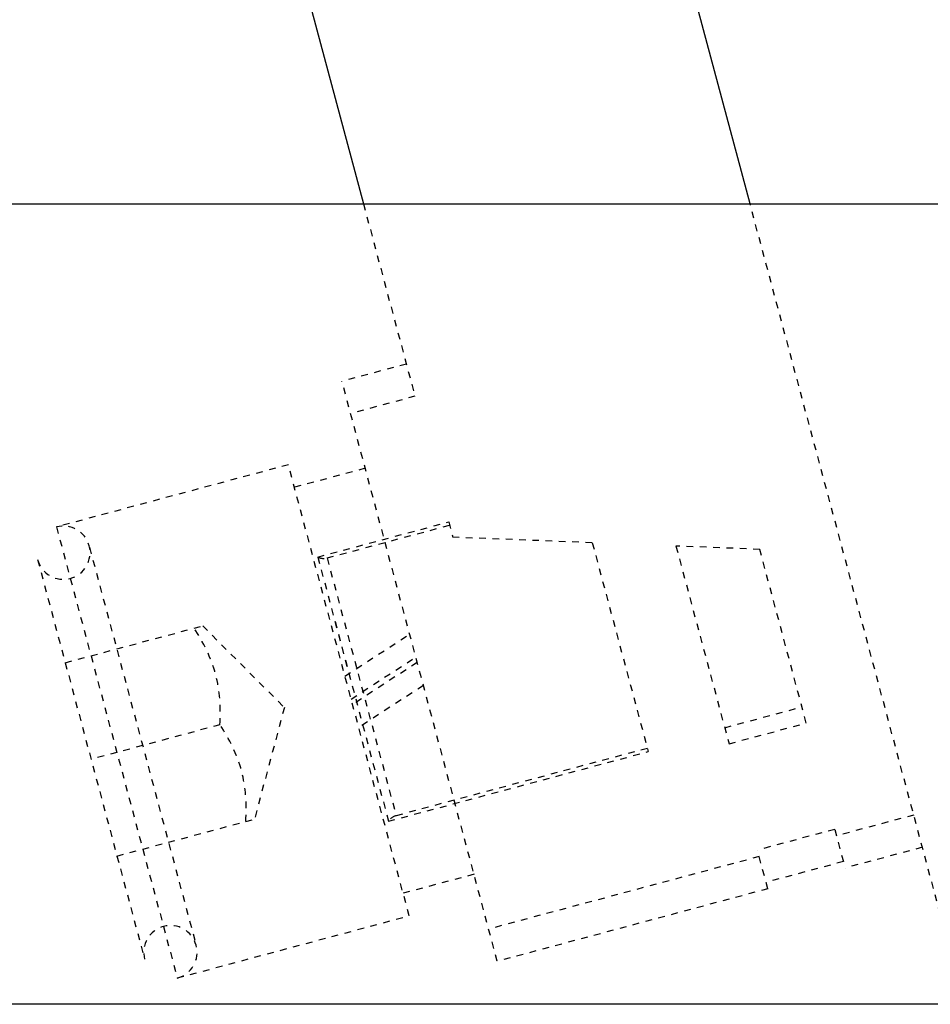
# Model space of a CAD drawing. Header units: millimetres. Extents: x -24622 to 57, y -1603 to 1112.
# Tile 87 of 219: x -1895 to -1882, y 644 to 658. Entities that reach past the tile are written whole.
import ezdxf

# ---------------------------------------------------------------- set-up
doc = ezdxf.new("R2010")
doc.units = ezdxf.units.MM
doc.linetypes.add('HIDDEN', pattern=[0.2, 0.1, -0.1])
doc.layers.add('DEFAULT_2', color=8, linetype='HIDDEN')

msp = doc.modelspace()

# ---------------------------------------------------------------- linework, layer by layer
at = {"color": 7, "linetype": 'Continuous'}
for p, q in [((-1884.328, 655.621), (-1900.137, 714.621)), ((-1893.234, 667.225), (-1890.125, 655.621)), ((-1908.506, 655.621), (-1881.506, 655.621)), ((-1788.506, 643.621), (-1908.506, 643.621))]:
    msp.add_line(p, q, dxfattribs=at)
at = {"layer": 'DEFAULT_2', "color": 8, "linetype": 'HIDDEN'}
for p, q in [((-1890.125, 655.621), (-1889.352, 652.736)), ((-1881.112, 643.621), (-1884.328, 655.621)), ((-1889.481, 653.219), (-1890.447, 652.96)), ((-1888.118, 644.266), (-1890.447, 652.96)), ((-1889.352, 652.736), (-1890.318, 652.477)), ((-1891.251, 651.709), (-1894.728, 650.777)), ((-1889.439, 644.948), (-1891.251, 651.709)), ((-1890.098, 651.656), (-1891.16, 651.371)), ((-1894.728, 650.777), (-1892.917, 644.016)), ((-1890.81, 650.326), (-1888.847, 650.852)), ((-1890.67, 650.312), (-1888.834, 650.804)), ((-1888.847, 650.852), (-1888.786, 650.623)), ((-1886.693, 650.54), (-1888.786, 650.623)), ((-1894.233, 650.473), (-1892.64, 644.528)), ((-1886.693, 650.54), (-1885.854, 647.409)), ((-1884.182, 650.441), (-1885.438, 650.491)), ((-1885.438, 650.491), (-1884.643, 647.527)), ((-1890.81, 650.326), (-1889.749, 646.366)), ((-1883.484, 647.837), (-1884.182, 650.441)), ((-1895.011, 650.287), (-1893.407, 644.299)), ((-1890.67, 650.312), (-1889.634, 646.448)), ((-1894.597, 648.742), (-1892.536, 649.294)), ((-1892.536, 649.294), (-1891.311, 648.07)), ((-1890.553, 649.365), (-1890.344, 648.583)), ((-1890.402, 648.541), (-1889.432, 649.171)), ((-1890.31, 648.196), (-1889.34, 648.826)), ((-1889.318, 648.746), (-1890.288, 648.116)), ((-1889.226, 648.401), (-1890.196, 647.771)), ((-1891.311, 648.07), (-1891.759, 646.397)), ((-1884.708, 647.768), (-1883.549, 648.079)), ((-1892.277, 647.811), (-1894.209, 647.293)), ((-1884.643, 647.527), (-1883.484, 647.837)), ((-1889.749, 646.366), (-1885.854, 647.409)), ((-1885.867, 647.458), (-1889.634, 646.448)), ((-1893.821, 645.844), (-1891.759, 646.397)), ((-1881.872, 646.458), (-1883.031, 646.147)), ((-1883.057, 646.244), (-1884.216, 645.933)), ((-1883.057, 646.244), (-1882.902, 645.664)), ((-1884.061, 645.353), (-1884.216, 645.933)), ((-1881.743, 645.975), (-1882.902, 645.664)), ((-1884.19, 645.836), (-1888.247, 644.749)), ((-1882.928, 645.761), (-1884.087, 645.45)), ((-1888.467, 645.57), (-1889.53, 645.286)), ((-1884.061, 645.353), (-1888.118, 644.266)), ((-1892.917, 644.016), (-1889.439, 644.948))]:
    msp.add_line(p, q, dxfattribs=at)
for centre, radius, start, end in [((-1894.625, 650.391), 0.4, 195, 105), ((-1890.721, 650.505), 0.2, 243.5932, 285), ((-1889.583, 646.255), 0.2, 105, 146.4096), ((-1893.02, 644.402), 0.4, 285, 195)]:
    msp.add_arc(centre, radius, start, end, dxfattribs=at)
at = {"layer": 'DEFAULT_2', "color": 8, "linetype": 'HIDDEN', "start_tangent": (0.059915, 0.998203), "end_tangent": (-0.55099, 0.834512)}
for points in [[(-1892.277, 647.811), (-1892.342, 648.57), (-1892.665, 649.26)], [(-1891.889, 646.362), (-1891.953, 647.121), (-1892.277, 647.811)]]:
    msp.add_spline(points, degree=3, dxfattribs=at)

doc.saveas('drawing.dxf')
